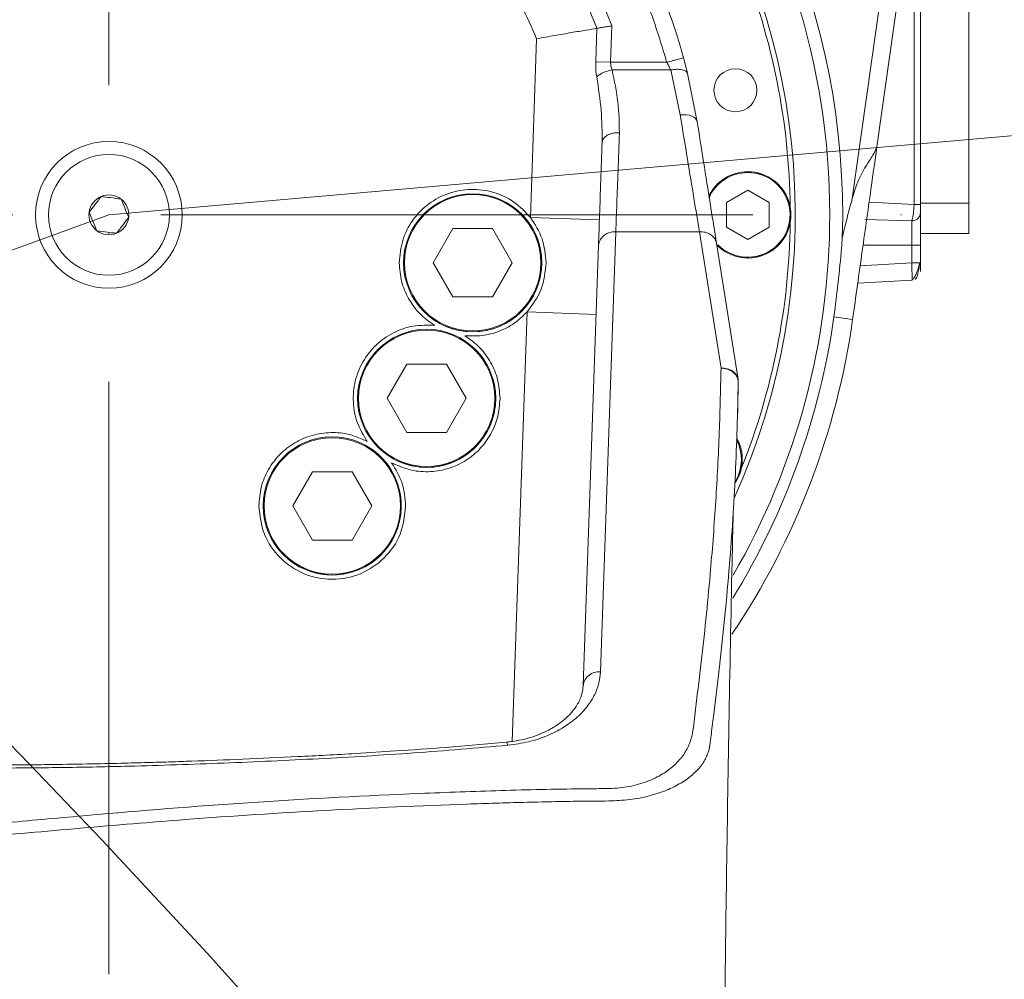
# Model space of a CAD drawing. Header units: millimetres. Extents: x 35469 to 44263, y -24881 to -16268.
# Tile 70 of 231: x 38744 to 38858, y -18148 to -18037. Entities that reach past the tile are written whole.
import ezdxf

# ---------------------------------------------------------------- set-up
doc = ezdxf.new("R2010")
doc.units = ezdxf.units.MM
doc.header["$LTSCALE"] = 0.3175
doc.linetypes.add('ACAD_ISO10W100', pattern=[18, 12, -3, 0, -3])
doc.linetypes.add('CENTER', pattern=[50.8, 31.75, -6.35, 6.35, -6.35])
for name, color, linetype, lineweight in [('1轮廓实线层', 7, 'Continuous', 18), ('7标注层', 4, 'Continuous', 13), ('cen', 2, 'CENTER', 18), ('中心线', 4, 'ACAD_ISO10W100', 20)]:
    doc.layers.add(name, color=color, linetype=linetype, lineweight=lineweight)
doc.styles.add('标准汉字', font='gbenor.shx', dxfattribs={"bigfont": 'gbcbig.shx'})
doc.dimstyles.new('M1：18', dxfattribs={"dimscale": 18, "dimtxt": 3.5, "dimasz": 2.5, "dimexe": 2, "dimexo": 0, "dimgap": 1.5, "dimtad": 1, "dimdec": 1, "dimdsep": 46, "dimtxsty": '标准汉字', "dimcen": 5, "dimdle": 5, "dimclrd": 1, "dimclre": 1, "dimclrt": 256, "dimadec": 4, "dimazin": 2, "dimtfac": 1, "dimtdec": 1, "dimtmove": 0, "dimatfit": 3, "dimfxl": 1, "dimtolj": 1, "dimarcsym": 0})

# ---------------------------------------------------------------- blocks, each defined once
blk = doc.blocks.new('*D31')
at = {"layer": '7标注层', "color": 1, "lineweight": -2, "ltscale": 18, "transparency": 16777216}
for p, q in [((38753.98, -17970.42), (38753.98, -17628.92)), ((38641.09, -18100.59), (38349.37, -18206.76))]:
    blk.add_line(p, q, dxfattribs=at)
blk.add_arc((38753.98, -18059.5), 394.58, 96.5379, 193.4621, dxfattribs=at)
at = {"layer": '7标注层', "color": 1, "transparency": 16777216}
for points in [[(38709.48, -17674.97), (38708.63, -17659.99), (38753.98, -17664.92)], [(38363.06, -18153.51), (38377.43, -18149.2), (38383.2, -18194.45)]]:
    blk.add_solid(points, dxfattribs=at)
at = {"layer": 'Defpoints', "color": 0, "transparency": 16777216}
for p in [(38430.76, -17833.17), (38753.98, -17970.42), (38753.98, -18059.5), (38641.09, -18100.59), (38753.98, -18971.19)]:
    blk.add_point(p, dxfattribs=at)
at = {"layer": '7标注层', "transparency": 16777216, "insert": (38446.82, -17714.89), "char_height": 63, "attachment_point": 5, "rotation": 41.7122, "style": '标准汉字'}
blk.add_mtext('\\A1;110%%d', dxfattribs=at)
blk = doc.blocks.new('*D32')
at = {"layer": '7标注层', "color": 1, "lineweight": -2, "ltscale": 18, "transparency": 16777216}
for p, q in [((38753.98, -17970.42), (38753.98, -17628.44)), ((38903.41, -18046.42), (39183.4, -18021.93))]:
    blk.add_line(p, q, dxfattribs=at)
blk.add_arc((38753.98, -18059.5), 395.05, 11.53, 83.47, dxfattribs=at)
at = {"layer": '7标注层', "color": 1, "transparency": 16777216}
for points in [[(38799.34, -17659.52), (38798.48, -17674.49), (38753.98, -17664.44)], [(39133.64, -17981.61), (39148.49, -17979.45), (39147.53, -18025.06)]]:
    blk.add_solid(points, dxfattribs=at)
at = {"layer": 'Defpoints', "color": 0, "transparency": 16777216}
for p in [(39020.88, -17768.23), (38753.98, -17970.42), (38903.41, -18046.42), (38753.98, -18059.5), (38753.98, -18971.19)]:
    blk.add_point(p, dxfattribs=at)
at = {"layer": '7标注层', "transparency": 16777216, "insert": (39060.4, -17725.1), "char_height": 63, "attachment_point": 5, "rotation": 317.5, "style": '标准汉字'}
blk.add_mtext('\\A1;85%%d', dxfattribs=at)
blk = doc.blocks.new('*D33')
at = {"layer": '7标注层', "color": 1, "lineweight": -2, "ltscale": 18, "transparency": 16777216}
blk.add_arc((38753.98, -18839.5), 445.67, 95.7877, 176.2123, dxfattribs=at)
at = {"layer": '7标注层', "color": 1, "transparency": 16777216}
for points in [[(38709.42, -18403.59), (38708.66, -18388.61), (38753.98, -18393.83)], [(38301.79, -18809.94), (38316.79, -18810.17), (38308.59, -18855.05)]]:
    blk.add_solid(points, dxfattribs=at)
at = {"layer": 'Defpoints', "color": 0, "transparency": 16777216}
for p in [(38753.98, -17970.42), (38526.67, -18456.15), (38753.98, -18839.5), (37974.46, -18866.72), (38753.98, -18971.19)]:
    blk.add_point(p, dxfattribs=at)
at = {"layer": '7标注层', "transparency": 16777216, "insert": (38391.31, -18489.27), "char_height": 63, "attachment_point": 5, "rotation": 46, "style": '标准汉字'}
blk.add_mtext('\\A1;92%%d', dxfattribs=at)
blk = doc.blocks.new('*D34')
at = {"layer": '7标注层', "color": 1, "lineweight": -2, "ltscale": 18, "transparency": 16777216}
blk.add_arc((38753.98, -18839.5), 444.6, 305.8016, 84.1984, dxfattribs=at)
at = {"layer": '7标注层', "color": 1, "transparency": 16777216}
for points in [[(38799.3, -18389.68), (38798.55, -18404.66), (38753.98, -18394.89)], [(39009.99, -19193.79), (39018.14, -19206.38), (38976.28, -19224.53)]]:
    blk.add_solid(points, dxfattribs=at)
at = {"layer": 'Defpoints', "color": 0, "transparency": 16777216}
for p in [(38753.98, -17970.42), (39183.43, -18724.42), (38753.98, -18839.5), (38753.98, -18971.19), (39143.98, -19515)]:
    blk.add_point(p, dxfattribs=at)
at = {"layer": '7标注层', "transparency": 16777216, "insert": (39239.94, -18709.28), "char_height": 63, "attachment_point": 5, "rotation": 285, "style": '标准汉字'}
blk.add_mtext('\\A1;150%%d', dxfattribs=at)
blk = doc.blocks.new('*D44')
at = {"layer": '7标注层', "color": 1, "lineweight": -2, "ltscale": 18, "transparency": 16777216}
for p, q in [((37974.46, -17796.16), (40892.23, -17796.16)), ((40856.23, -18794.5), (40856.23, -17841.16)), ((40604.54, -18839.5), (40892.23, -18839.5))]:
    blk.add_line(p, q, dxfattribs=at)
at = {"layer": '7标注层', "color": 1, "transparency": 16777216}
for points in [[(40863.73, -17841.16), (40848.73, -17841.16), (40856.23, -17796.16)], [(40848.73, -18794.5), (40863.73, -18794.5), (40856.23, -18839.5)]]:
    blk.add_solid(points, dxfattribs=at)
at = {"layer": 'Defpoints', "color": 0, "transparency": 16777216}
for p in [(37974.46, -17796.16), (40856.23, -17796.16), (40604.54, -18839.5)]:
    blk.add_point(p, dxfattribs=at)
at = {"layer": '7标注层', "transparency": 16777216, "insert": (40797.73, -18317.83), "char_height": 63, "attachment_point": 5, "rotation": 90, "style": '标准汉字'}
blk.add_mtext('\\A1;1043.3', dxfattribs=at)
blk = doc.blocks.new('*D45')
at = {"layer": '7标注层', "color": 1, "lineweight": -2, "ltscale": 18, "transparency": 16777216}
for p, q in [((38753.98, -16988.93), (41035.05, -16988.93)), ((40999.05, -17033.93), (40999.05, -18794.5)), ((40604.54, -18839.5), (41035.05, -18839.5))]:
    blk.add_line(p, q, dxfattribs=at)
at = {"layer": '7标注层', "color": 1, "transparency": 16777216}
for points in [[(41006.55, -17033.93), (40991.55, -17033.93), (40999.05, -16988.93)], [(40991.55, -18794.5), (41006.55, -18794.5), (40999.05, -18839.5)]]:
    blk.add_solid(points, dxfattribs=at)
at = {"layer": 'Defpoints', "color": 0, "transparency": 16777216}
for p in [(38753.98, -16988.93), (40604.54, -18839.5), (40999.05, -18839.5)]:
    blk.add_point(p, dxfattribs=at)
at = {"layer": '7标注层', "transparency": 16777216, "insert": (40940.55, -17914.21), "char_height": 63, "attachment_point": 5, "rotation": 90, "style": '标准汉字'}
blk.add_mtext('\\A1;1850.6', dxfattribs=at)

msp = doc.modelspace()

# ---------------------------------------------------------------- linework, layer by layer
at = {"layer": '1轮廓实线层', "ltscale": 18}
for p, q in [((38846.753, -18024.523), (38842.981, -18051.364)), ((38840.084, -18057.604), (38844.293, -18027.655)), ((38847.258, -18030.692), (38847.258, -18058.299)), ((38847.983, -18058.299), (38847.983, -18030.692)), ((38853.583, -18058.145), (38853.583, -18030.645)), ((38810.371, -18041.766), (38810.506, -18037.889)), ((38812.249, -18037.601), (38812.102, -18041.826)), ((38803.532, -18039.096), (38802.809, -18059.798)), ((38812.102, -18041.826), (38810.371, -18041.766)), ((38812.102, -18041.826), (38818.611, -18041.826)), ((38819.071, -18042.715), (38812.267, -18042.715)), ((38819.071, -18042.715), (38820.158, -18047.917)), ((38822.133, -18048.701), (38821.014, -18043.129)), ((38827.983, -18056.635), (38825.506, -18058.065)), ((38830.46, -18058.065), (38827.983, -18056.635)), ((38825.506, -18058.065), (38825.506, -18060.925)), ((38830.46, -18060.925), (38830.46, -18058.065)), ((38847.258, -18058.299), (38842.043, -18058.035)), ((38847.258, -18058.299), (38847.983, -18058.299)), ((38847.983, -18058.145), (38853.583, -18058.145)), ((38847.983, -18058.299), (38847.983, -18059.262)), ((38853.583, -18058.145), (38853.583, -18061.645)), ((38847.983, -18059.262), (38847.983, -18062.995)), ((38802.809, -18059.798), (38810.804, -18060.078)), ((38841.539, -18060.022), (38846.983, -18060.195)), ((38846.983, -18060.195), (38846.983, -18062.995)), ((38793.832, -18061.081), (38791.544, -18065.043)), ((38798.407, -18061.081), (38793.832, -18061.081)), ((38800.694, -18065.043), (38798.407, -18061.081)), ((38810.92, -18112.435), (38812.7, -18061.453)), ((38812.7, -18061.453), (38822.388, -18061.453)), ((38822.388, -18061.453), (38824.89, -18077.25)), ((38825.506, -18060.925), (38827.983, -18062.355)), ((38827.983, -18062.355), (38830.46, -18060.925)), ((38853.583, -18061.645), (38847.983, -18061.645)), ((38808.921, -18114.003), (38810.701, -18063.021)), ((38824.363, -18062.778), (38826.865, -18078.576)), ((38846.983, -18062.995), (38841.346, -18062.995)), ((38847.983, -18062.995), (38846.983, -18062.995)), ((38846.983, -18065.049), (38846.983, -18062.995)), ((38847.983, -18065.049), (38847.983, -18062.995)), ((38791.544, -18065.043), (38793.832, -18069.005)), ((38798.407, -18069.005), (38800.694, -18065.043)), ((38846.983, -18065.049), (38841.009, -18065.39)), ((38847.983, -18065.049), (38847.91, -18065.049)), ((38847.983, -18065.049), (38847.983, -18066.051)), ((38847.04, -18067.049), (38840.726, -18067.41)), ((38847.04, -18067.049), (38847.038, -18066.968)), ((38793.832, -18069.005), (38798.407, -18069.005)), ((38802.427, -18070.741), (38800.69, -18120.479)), ((38810.422, -18071.02), (38802.427, -18070.741)), ((38837.97, -18071.299), (38840.136, -18071.603)), ((38788.501, -18076.783), (38786.214, -18080.745)), ((38793.076, -18076.783), (38788.501, -18076.783)), ((38795.364, -18080.745), (38793.076, -18076.783)), ((38826.876, -18078.869), (38826.889, -18078.948)), ((38826.89, -18078.889), (38826.89, -18078.889)), ((38786.214, -18080.745), (38788.501, -18084.707)), ((38793.076, -18084.707), (38795.364, -18080.745)), ((38788.501, -18084.707), (38793.076, -18084.707)), ((38777.568, -18089.251), (38775.28, -18093.213)), ((38782.143, -18089.251), (38777.568, -18089.251)), ((38784.43, -18093.213), (38782.143, -18089.251)), ((38826.969, -18089.727), (38826.547, -18090.531)), ((38775.28, -18093.213), (38777.568, -18097.175)), ((38782.143, -18097.175), (38784.43, -18093.213)), ((38777.568, -18097.175), (38782.143, -18097.175))]:
    msp.add_line(p, q, dxfattribs=at)
at = {"layer": '1轮廓实线层', "lineweight": 20, "ltscale": 18}
msp.add_lwpolyline([(38820.158, -18047.917), (38820.524, -18047.896), (38820.877, -18047.912), (38821.206, -18047.967), (38821.499, -18048.057), (38821.745, -18048.181), (38821.937, -18048.333), (38822.068, -18048.508), (38822.133, -18048.701)], dxfattribs=at)
at = {"layer": '1轮廓实线层', "ltscale": 18}
for centre, radius in [((38826.561, -18045.059), 2.495), ((38753.983, -18059.495), 8.5), ((38753.983, -18059.495), 7), ((38796.119, -18065.043), 8), ((38796.119, -18065.043), 7.9), ((38790.789, -18080.745), 8), ((38790.789, -18080.745), 7.9), ((38779.855, -18093.213), 8), ((38779.855, -18093.213), 7.9)]:
    msp.add_circle(centre, radius, dxfattribs=at)
at = {"layer": '1轮廓实线层', "lineweight": 20, "ltscale": 18}
for centre, radius, start, end in [((38753.983, -18059.495), 83.5, 0, 209.18946), ((38753.983, -18059.495), 79.5, 90, 204.10831), ((38753.983, -18059.495), 79.5, 335.62088, 90), ((38753.983, -18059.495), 69, 15.29094, 164.70906), ((38753.983, -18059.495), 85, 358.21765, 49.25938), ((38753.983, -18059.495), 60.512, 20.91925, 159.08075), ((38753.983, -18059.495), 78.923, 0.65683, 21.84317), ((38827.983, -18059.495), 5, 90, 154.69462), ((38827.983, -18059.495), 4.9, 90, 156.22832), ((38827.983, -18059.495), 5, 223.43736, 90), ((38827.983, -18059.495), 4.9, 225.06342, 90), ((38827.983, -18059.495), 5, 0, 90), ((38753.983, -18059.495), 2.309, 112.52267, 172.52267), ((38753.983, -18059.495), 2.309, 52.52267, 112.52267), ((38753.983, -18059.495), 2.309, 352.52267, 52.52267), ((38796.119, -18065.043), 8, 330, 60), ((38753.983, -18059.495), 2.309, 172.52267, 232.52267), ((38753.983, -18059.495), 83.5, 329.9991, 0), ((38827.983, -18059.495), 5, 270, 0), ((38753.983, -18059.495), 2.309, 292.52267, 352.52267), ((38753.983, -18059.495), 78.923, 338.15683, 359.34317), ((38753.983, -18059.495), 2.309, 232.52267, 292.52267), ((38812.517, -18063.278), 1.834, 84.2938, 171.95092), ((38796.119, -18065.043), 8, 240, 330), ((38753.983, -18059.495), 87, 326.0538, 352), ((38753.983, -18059.495), 84.813, 328.42612, 352), ((38790.789, -18080.745), 8, 330, 60), ((38824.897, -18078.888), 1.993, 359.96878, 8.99992), ((38824.896, -18078.888), 1.993, 358.249, 359.96889), ((38790.789, -18080.745), 8, 240, 330), ((38822.35, -18087.814), 5, 327.47153, 28.33307), ((38822.35, -18087.814), 4.9, 329.88787, 27.41499), ((38822.35, -18087.814), 5, 337.5, 27.92964), ((38779.855, -18093.213), 8, 330, 60), ((38779.855, -18093.213), 8, 240, 330), ((38810.737, -18114.26), 1.834, 84.2938, 171.95092)]:
    msp.add_arc(centre, radius, start, end, dxfattribs=at)
at = {"layer": '1轮廓实线层', "ltscale": 18}
for points, knots in [([(38689.355, -18041.826), (38689.894, -18040.025), (38690.999, -18036.341), (38693.298, -18030.9), (38696.195, -18025.386), (38699.805, -18019.885), (38704.181, -18014.488), (38709.34, -18009.351), (38715.28, -18004.622), (38721.967, -18000.459), (38729.316, -17997.021), (38737.211, -17994.448), (38745.498, -17992.854), (38753.983, -17992.315), (38762.468, -17992.854), (38770.755, -17994.448), (38778.65, -17997.021), (38786, -18000.459), (38792.686, -18004.622), (38798.626, -18009.351), (38803.785, -18014.489), (38808.161, -18019.885), (38811.771, -18025.387), (38814.668, -18030.9), (38816.967, -18036.341), (38818.071, -18040.026), (38818.611, -18041.826)], [0, 0, 0, 0, 17121.2175087, 35037.303733, 53729.6028025, 73825.5950245, 94905.716013, 116942.6740471, 140052.4485346, 163959.2074531, 188563.134057, 213821.7912131, 239445.45963, 265274.4609316, 291104.9361202, 316728.5912798, 341985.7875132, 366591.100557, 390497.8856327, 413606.2472559, 435644.602302, 456724.7272972, 476819.3180293, 495513.0322315, 513428.4033762, 530548.9184158, 530548.9184158, 530548.9184158, 530548.9184158]), ([(38695.716, -18037.601), (38696.346, -18036.038), (38697.63, -18032.85), (38700.096, -18028.2), (38703.067, -18023.54), (38706.61, -18018.976), (38710.757, -18014.568), (38715.492, -18010.439), (38720.824, -18006.679), (38726.704, -18003.409), (38733.061, -18000.735), (38739.806, -17998.749), (38746.825, -17997.526), (38753.983, -17997.113), (38761.14, -17997.526), (38768.16, -17998.749), (38774.904, -18000.734), (38781.261, -18003.409), (38787.141, -18006.679), (38792.474, -18010.439), (38797.208, -18014.568), (38801.356, -18018.976), (38804.899, -18023.54), (38807.87, -18028.199), (38810.335, -18032.85), (38811.62, -18036.038), (38812.249, -18037.601)], [0, 0, 0, 0, 17780.6009212, 36276.319516, 55471.6985274, 76068.656694, 97181.4796428, 119281.2171575, 142281.1479475, 165944.4430601, 190182.5653169, 214951.3444595, 240016.8529931, 265249.3329549, 290480.1031895, 315545.6244218, 340316.1008249, 364552.5978416, 388215.9269475, 411217.4495382, 433315.5838477, 454428.4211379, 475026.9739829, 494220.7483262, 512717.2709418, 530498.675048, 530498.675048, 530498.675048, 530498.675048]), ([(38803.532, -18039.096), (38802.957, -18037.786), (38801.785, -18035.117), (38799.582, -18031.24), (38796.962, -18027.375), (38793.868, -18023.596), (38790.29, -18019.974), (38786.241, -18016.598), (38781.727, -18013.541), (38776.768, -18010.886), (38771.434, -18008.722), (38765.796, -18007.119), (38759.943, -18006.133), (38753.983, -18005.8), (38748.023, -18006.133), (38742.17, -18007.119), (38736.532, -18008.722), (38731.198, -18010.886), (38726.239, -18013.541), (38721.725, -18016.598), (38717.676, -18019.974), (38714.098, -18023.596), (38711.004, -18027.374), (38708.384, -18031.24), (38706.181, -18035.117), (38705.009, -18037.786), (38704.434, -18039.096)], [0, 0, 0, 0, 17970.3566802, 36627.5471924, 55956.7610479, 76621.6676384, 97931.8249145, 119863.0845287, 142796.4642868, 166351.2863141, 190443.0325893, 215028.3872319, 239889.6229815, 264906.0282209, 289920.3968817, 314781.6467618, 339369.0240947, 363458.828288, 387013.6884609, 409948.9727418, 431878.2721072, 453188.468079, 473855.2962844, 493182.569392, 511840.7304561, 529812.0603151, 529812.0603151, 529812.0603151, 529812.0603151]), ([(38810.506, -18037.889), (38810.105, -18037.956), (38809.303, -18038.09), (38807.584, -18038.383), (38805.632, -18038.721), (38804.233, -18038.97), (38803.532, -18039.096)], [0, 0, 0, 0, 24620.3152399, 49199.8457355, 73787.6566276, 98535.6243863, 98535.6243863, 98535.6243863, 98535.6243863]), ([(38810.506, -18037.889), (38810.601, -18037.873), (38810.801, -18037.84), (38811.23, -18037.769), (38811.726, -18037.687), (38812.075, -18037.63), (38812.249, -18037.601)], [0, 0, 0, 0, 23446.1360335, 49281.7108861, 73953.6046762, 98531.2150359, 98531.2150359, 98531.2150359, 98531.2150359]), ([(38818.611, -18041.826), (38818.854, -18041.76), (38819.227, -18041.658), (38819.676, -18041.535), (38819.985, -18041.45), (38820.234, -18041.382), (38820.475, -18041.316), (38820.514, -18041.306), (38820.54, -18041.299)], [0, 0, 0, 0, 33858.8994552, 52085.738415, 70699.3770505, 89313.0156867, 107539.8546484, 141398.7541036, 141398.7541036, 141398.7541036, 141398.7541036]), ([(38821.014, -18043.129), (38820.941, -18042.833), (38820.795, -18042.244), (38820.625, -18041.613), (38820.54, -18041.299)], [0, 0, 0, 0, 27843.6413218, 55524.0078244, 55524.0078244, 55524.0078244, 55524.0078244]), ([(38810.491, -18043.541), (38810.449, -18043.255), (38810.365, -18042.682), (38810.369, -18042.072), (38810.371, -18041.766)], [0, 0, 0, 0, 27704.1098676, 55539.1166318, 55539.1166318, 55539.1166318, 55539.1166318]), ([(38812.267, -18042.715), (38812.213, -18042.575), (38812.105, -18042.3), (38812.103, -18041.982), (38812.102, -18041.826)], [0, 0, 0, 0, 28173.0196335, 55538.7475843, 55538.7475843, 55538.7475843, 55538.7475843]), ([(38819.071, -18042.715), (38818.999, -18042.57), (38818.856, -18042.281), (38818.693, -18041.977), (38818.611, -18041.826)], [0, 0, 0, 0, 27837.6532875, 55527.3370926, 55527.3370926, 55527.3370926, 55527.3370926]), ([(38812.267, -18042.715), (38812.086, -18042.754), (38811.715, -18042.833), (38811.202, -18043.033), (38810.765, -18043.275), (38810.581, -18043.454), (38810.491, -18043.541)], [0, 0, 0, 0, 24118.7764258, 49237.6519394, 74356.5274502, 98475.3038688, 98475.3038688, 98475.3038688, 98475.3038688]), ([(38810.491, -18043.541), (38810.693, -18044.832), (38811.096, -18047.402), (38811.111, -18049.861), (38811.118, -18051.085)], [0, 0, 0, 0, 27874.7543229, 55507.2132809, 55507.2132809, 55507.2132809, 55507.2132809]), ([(38819.071, -18042.715), (38819.301, -18042.68), (38819.779, -18042.609), (38820.406, -18042.667), (38820.867, -18042.841), (38820.966, -18043.035), (38821.014, -18043.129)], [0, 0, 0, 0, 23767.9988311, 49224.8196664, 74681.6404955, 98449.6393127, 98449.6393127, 98449.6393127, 98449.6393127]), ([(38822.388, -18061.453), (38822.18, -18060.19), (38821.762, -18057.657), (38821.012, -18053.103), (38820.445, -18049.657), (38820.158, -18047.917)], [0, 0, 0, 0, 24210.5240634, 48579.0159463, 73412.8569815, 73412.8569815, 73412.8569815, 73412.8569815]), ([(38822.133, -18048.701), (38822.416, -18050.487), (38822.982, -18054.057), (38823.733, -18058.8), (38824.153, -18061.453), (38824.363, -18062.778)], [0, 0, 0, 0, 24508.7318104, 48977.5871487, 73412.316489, 73412.316489, 73412.316489, 73412.316489]), ([(38813.117, -18049.975), (38812.868, -18049.985), (38812.486, -18050), (38812.026, -18050.133), (38811.708, -18050.274), (38811.45, -18050.453), (38811.197, -18050.716), (38811.149, -18050.939), (38811.118, -18051.085)], [0, 0, 0, 0, 33875.1731133, 52075.019885, 70650.0711339, 89225.1223813, 107424.9691487, 141300.142249, 141300.142249, 141300.142249, 141300.142249]), ([(38813.117, -18049.975), (38813.063, -18051.468), (38812.956, -18054.401), (38812.817, -18058.241), (38812.738, -18060.395), (38812.7, -18061.453)], [0, 0, 0, 0, 25359.2787217, 49837.721352, 73435.4284477, 73435.4284477, 73435.4284477, 73435.4284477]), ([(38811.118, -18051.085), (38811.066, -18052.585), (38810.961, -18055.583), (38810.821, -18059.594), (38810.741, -18061.879), (38810.701, -18063.021)], [0, 0, 0, 0, 24482.3306604, 48952.7330511, 73429.7213294, 73429.7213294, 73429.7213294, 73429.7213294]), ([(38840.084, -18057.604), (38840.278, -18056.964), (38840.671, -18055.667), (38841.568, -18053.954), (38842.544, -18052.553), (38842.923, -18051.763), (38842.979, -18051.373), (38842.981, -18051.364)], [0, 0, 0, 0, 31313.1572339, 63485.5791748, 89855.4932211, 115623.4643337, 116232.5283901, 116232.5283901, 116232.5283901, 116232.5283901]), ([(38842.981, -18051.364), (38842.761, -18052.93), (38842.185, -18057.025), (38841.235, -18063.785), (38840.507, -18068.963), (38840.136, -18071.603)], [0, 0, 0, 0, 17075.8455301, 44658.0788715, 73344.2210285, 73344.2210285, 73344.2210285, 73344.2210285]), ([(38753.098, -18057.362), (38752.847, -18057.689), (38752.378, -18058.302), (38751.911, -18058.911), (38751.693, -18059.195)], [0, 0, 0, 0, 29698.7270847, 55545.8342492, 55545.8342492, 55545.8342492, 55545.8342492]), ([(38755.388, -18057.662), (38754.979, -18057.609), (38754.214, -18057.508), (38753.453, -18057.408), (38753.098, -18057.362)], [0, 0, 0, 0, 29699.8309704, 55547.898858, 55547.898858, 55547.898858, 55547.898858]), ([(38756.273, -18059.796), (38756.231, -18059.696), (38756.045, -18059.247), (38755.74, -18058.511), (38755.491, -18057.911), (38755.388, -18057.662)], [0, 0, 0, 0, 10608.7436137, 47502.4015916, 73534.1470427, 73534.1470427, 73534.1470427, 73534.1470427]), ([(38838.942, -18062.139), (38838.95, -18062.101), (38838.973, -18062.003), (38839.095, -18061.478), (38839.446, -18059.999), (38839.821, -18058.59), (38840.084, -18057.604)], [0, 0, 0, 0, 2443.0032002, 6375.5457962, 33925.9824865, 98192.2306661, 98192.2306661, 98192.2306661, 98192.2306661]), ([(38846.983, -18060.195), (38847.013, -18060.106), (38847.072, -18059.929), (38847.152, -18059.473), (38847.22, -18058.921), (38847.245, -18058.508), (38847.258, -18058.299)], [0, 0, 0, 0, 24364.0571938, 48645.5410969, 73098.0177324, 98188.8596218, 98188.8596218, 98188.8596218, 98188.8596218]), ([(38751.693, -18059.195), (38751.796, -18059.443), (38752.045, -18060.043), (38752.35, -18060.779), (38752.536, -18061.228), (38752.578, -18061.328)], [0, 0, 0, 0, 26030.7623904, 62923.0271192, 73531.3701052, 73531.3701052, 73531.3701052, 73531.3701052]), ([(38754.868, -18061.628), (38755.119, -18061.301), (38755.588, -18060.689), (38756.055, -18060.079), (38756.273, -18059.796)], [0, 0, 0, 0, 29687.400603, 55524.6502141, 55524.6502141, 55524.6502141, 55524.6502141]), ([(38752.578, -18061.328), (38752.987, -18061.382), (38753.752, -18061.482), (38754.513, -18061.582), (38754.868, -18061.628)], [0, 0, 0, 0, 29686.2954993, 55522.5833273, 55522.5833273, 55522.5833273, 55522.5833273]), ([(38822.388, -18061.453), (38822.619, -18061.46), (38823.098, -18061.475), (38823.73, -18061.765), (38824.2, -18062.215), (38824.31, -18062.595), (38824.363, -18062.778)], [0, 0, 0, 0, 23742.808475, 49117.3479032, 74491.8873314, 98234.6958064, 98234.6958064, 98234.6958064, 98234.6958064]), ([(38837.97, -18071.299), (38838.302, -18068.648), (38838.685, -18065.601), (38838.912, -18062.538), (38838.942, -18062.139)], [0, 0, 0, 0, 48133.3015301, 55350.7951448, 55350.7951448, 55350.7951448, 55350.7951448]), ([(38847.038, -18066.968), (38847.037, -18066.954), (38847.037, -18066.923), (38847.031, -18066.728), (38847.022, -18066.423), (38847.011, -18066.005), (38846.996, -18065.511), (38846.988, -18065.21), (38846.983, -18065.049)], [0, 0, 0, 0, 16981.2193507, 37769.8791967, 59265.9570377, 93878.6365367, 115854.5850197, 140897.6230966, 140897.6230966, 140897.6230966, 140897.6230966]), ([(38847.91, -18065.049), (38847.909, -18065.049), (38847.884, -18065.049), (38847.698, -18065.049), (38847.378, -18065.049), (38847.115, -18065.049), (38846.983, -18065.049)], [0, 0, 0, 0, 1549.2530416, 33742.5019468, 65935.7508521, 98128.9997574, 98128.9997574, 98128.9997574, 98128.9997574]), ([(38847.039, -18067.008), (38847.081, -18066.975), (38847.166, -18066.909), (38847.297, -18066.724), (38847.426, -18066.489), (38847.551, -18066.212), (38847.665, -18065.912), (38847.767, -18065.607), (38847.852, -18065.312), (38847.894, -18065.135), (38847.914, -18065.049)], [0, 0, 0, 0, 25073.2961726, 49778.8998032, 74051.8773821, 97737.7950292, 120655.20055, 142656.9603666, 163667.3051304, 183678.5748995, 183678.5748995, 183678.5748995, 183678.5748995]), ([(38847.394, -18066.962), (38847.423, -18066.941), (38847.478, -18066.899), (38847.56, -18066.735), (38847.636, -18066.516), (38847.706, -18066.251), (38847.77, -18065.957), (38847.826, -18065.649), (38847.875, -18065.34), (38847.901, -18065.145), (38847.914, -18065.049)], [0, 0, 0, 0, 26257.3076602, 51377.0305562, 75569.6572569, 98888.7691968, 121320.4461823, 142865.6634582, 163597.1866122, 183677.6323612, 183677.6323612, 183677.6323612, 183677.6323612]), ([(38824.89, -18077.25), (38824.831, -18079.893), (38824.714, -18085.195), (38824.277, -18093.152), (38823.735, -18100.217), (38823.149, -18106.371), (38822.655, -18110.795), (38822.239, -18114.387), (38821.842, -18117.145), (38821.69, -18119.428), (38821.093, -18121.209), (38820.286, -18122.465), (38819.115, -18123.631), (38817.566, -18124.646), (38815.653, -18125.428), (38813.437, -18125.917), (38811.081, -18125.961), (38806.406, -18125.993), (38799.36, -18126.162), (38786.873, -18126.615), (38771.276, -18127.425), (38757.328, -18128.538), (38748.049, -18129.363), (38743.411, -18129.785), (38738.77, -18130.202), (38734.125, -18130.592), (38729.454, -18130.818), (38724.821, -18130.551), (38720.282, -18130.09), (38716.119, -18129.513), (38712.282, -18128.915), (38708.736, -18128.337), (38705.702, -18127.79), (38703.15, -18127.359), (38701.084, -18127.045), (38698.998, -18126.787), (38697.211, -18126.504), (38695.73, -18125.838), (38694.604, -18124.945), (38693.63, -18123.766), (38692.754, -18122.419), (38691.903, -18120.871), (38691.054, -18119.203), (38689.887, -18116.811), (38689.111, -18113.686), (38688.043, -18109.826), (38687.032, -18105.984), (38686.086, -18102.103), (38685.266, -18098.247), (38684.616, -18094.459), (38684.2, -18090.773), (38683.934, -18087.129), (38683.698, -18083.476), (38683.478, -18079.764), (38683.342, -18077.282), (38683.272, -18076.012)], [0, 0, 0, 0, 53061.5994587, 106427.5968236, 159823.57841, 195014.7090143, 230149.0561957, 248822.4107609, 267279.1750205, 285727.7982077, 294595.5856377, 303554.4540325, 312486.4002492, 321456.8961982, 330416.354006, 339315.3344192, 348319.326851, 357334.2160417, 393257.3797565, 429417.6174771, 501436.4689907, 573503.1591298, 591529.9143919, 609557.4103994, 627584.3141902, 645610.213698, 663634.9179459, 681368.8969257, 699022.501191, 716701.9943773, 730662.962852, 744810.5114875, 759144.822109, 767278.6742675, 775446.9146174, 783711.4812717, 791977.5580649, 796371.996178, 805114.7952803, 813805.1522382, 822528.2604647, 833954.774179, 846378.9611177, 857424.5266618, 883762.4387543, 909613.196546, 935919.9092387, 961747.1142164, 988288.017409, 1013907.8179302, 1038133.0620975, 1062427.0695594, 1087139.0727165, 1111502.2429642, 1136995.874488, 1136995.874488, 1136995.874488, 1136995.874488]), ([(38826.89, -18078.889), (38826.861, -18078.682), (38826.818, -18078.365), (38826.565, -18077.983), (38826.306, -18077.722), (38825.986, -18077.511), (38825.523, -18077.308), (38825.139, -18077.273), (38824.89, -18077.25)], [0, 0, 0, 0, 33927.7809248, 52132.7991303, 70681.7728488, 89190.3371431, 107279.0487694, 140810.0924858, 140810.0924858, 140810.0924858, 140810.0924858]), ([(38826.889, -18078.948), (38826.802, -18082.463), (38826.627, -18089.493), (38825.887, -18100.453), (38824.996, -18109.625), (38824.224, -18116.04), (38823.862, -18118.863), (38823.699, -18120.104), (38823.627, -18120.652), (38823.595, -18120.89), (38823.581, -18120.998), (38823.574, -18121.046), (38823.571, -18121.074), (38823.569, -18121.082), (38823.569, -18121.084), (38823.569, -18121.084), (38823.568, -18121.084), (38823.568, -18121.084), (38823.568, -18121.084)], [0, 0, 0, 0, 88257.9750332, 176511.2780441, 275319.4163051, 318785.1248863, 337904.7696646, 346315.5467128, 350015.5493652, 351643.7977862, 352360.284696, 352678.1571483, 352926.29698, 352960.0627371, 352980.0849446, 352991.5976811, 352997.5640017, 353002.9587814, 353002.9587814, 353002.9587814, 353002.9587814]), ([(38826.813, -18082.607), (38826.828, -18081.986), (38826.86, -18080.668), (38826.864, -18079.344), (38826.866, -18078.645)], [0, 0, 0, 0, 26048.8528404, 55280.0556628, 55280.0556628, 55280.0556628, 55280.0556628]), ([(38826.889, -18078.948), (38826.889, -18078.939), (38826.89, -18078.919), (38826.89, -18078.899), (38826.89, -18078.889)], [0, 0, 0, 0, 27541.8469781, 55291.9857429, 55291.9857429, 55291.9857429, 55291.9857429]), ([(38832.432, -18439.494), (38832.124, -18434.721), (38831.431, -18423.988), (38830.479, -18407.714), (38829.576, -18391.114), (38828.819, -18375.801), (38828.185, -18361.764), (38827.669, -18349.176), (38827.25, -18337.959), (38826.911, -18328.033), (38826.633, -18319.117), (38826.405, -18311.189), (38826.224, -18304.333), (38826.081, -18298.504), (38825.969, -18293.666), (38825.883, -18289.677), (38825.818, -18286.539), (38825.772, -18284.238), (38825.737, -18282.461), (38825.707, -18280.837), (38825.669, -18278.75), (38825.621, -18276.044), (38825.563, -18272.652), (38825.489, -18268.255), (38825.396, -18262.285), (38825.293, -18254.658), (38825.194, -18245.704), (38825.108, -18235.428), (38825.044, -18223.82), (38825.011, -18210.876), (38825.018, -18197.264), (38825.067, -18183.086), (38825.161, -18168.441), (38825.309, -18152.754), (38825.519, -18136.018), (38825.805, -18118.223), (38826.067, -18104.127), (38826.258, -18095.965), (38826.302, -18094.087)], [0, 0, 0, 0, 31391.3664108, 70594.2318167, 106996.39524, 140519.6087922, 171237.4832115, 199239.5097295, 223225.3689901, 244938.7591371, 264446.11306, 281794.461625, 297015.5158667, 309486.8624571, 320079.3150799, 328798.0387639, 335692.8058464, 340688.1043639, 343934.4693942, 347342.1299328, 351531.9620413, 358246.9419835, 366387.1750405, 375964.9591769, 390563.2181934, 407753.6833306, 427644.8550162, 450308.2721291, 475796.6860033, 504152.0794768, 535411.1376897, 565169.963912, 597193.8533675, 631500.7916562, 668111.5030836, 707052.8737777, 748358.4620534, 760708.1518547, 760708.1518547, 760708.1518547, 760708.1518547]), ([(38800.211, -18120.931), (38801.016, -18120.819), (38802.628, -18120.594), (38804.783, -18119.86), (38806.643, -18118.917), (38808.166, -18117.799), (38809.361, -18116.558), (38810.219, -18115.232), (38810.776, -18113.847), (38810.872, -18112.906), (38810.92, -18112.435)], [0, 0, 0, 0, 22919.1932167, 45894.9935383, 68800.8167433, 91626.7839284, 114302.985084, 137228.891034, 159987.362967, 182845.1537503, 182845.1537503, 182845.1537503, 182845.1537503]), ([(38808.963, -18113.711), (38808.908, -18114.232), (38808.806, -18115.182), (38808.193, -18116.368), (38807.512, -18117.241), (38806.814, -18117.916), (38805.953, -18118.588), (38804.682, -18119.348), (38803.132, -18119.968), (38801.501, -18120.391), (38800.529, -18120.514), (38800.022, -18120.579)], [0, 0, 0, 0, 34500.3479171, 62880.1234123, 84996.3901398, 100692.2565956, 116318.8753954, 138354.2738789, 166419.8451484, 182800.4028984, 200741.148188, 200741.148188, 200741.148188, 200741.148188]), ([(38823.568, -18121.084), (38823.568, -18121.085), (38823.568, -18121.086), (38823.568, -18121.088), (38823.567, -18121.09), (38823.567, -18121.095), (38823.565, -18121.104), (38823.562, -18121.119), (38823.558, -18121.147), (38823.549, -18121.196), (38823.531, -18121.283), (38823.496, -18121.439), (38823.408, -18121.752), (38823.167, -18122.402), (38822.621, -18123.318), (38821.632, -18124.365), (38820.295, -18125.332), (38818.608, -18126.171), (38816.598, -18126.833), (38814.324, -18127.277), (38811.607, -18127.416), (38808.605, -18127.4), (38805.322, -18127.47), (38802.045, -18127.542), (38798.768, -18127.636), (38791.125, -18127.888), (38779.132, -18128.427), (38766.231, -18129.256), (38756.77, -18130.021), (38750.699, -18130.535), (38744.624, -18131.08), (38738.512, -18131.613), (38732.31, -18132.146), (38725.353, -18132.067), (38717.96, -18131.241), (38710.477, -18130.129), (38704.718, -18129.108), (38701.046, -18128.528), (38699.433, -18128.312), (38698.718, -18128.219), (38698.401, -18128.179), (38698.261, -18128.161), (38698.194, -18128.152), (38698.164, -18128.149), (38698.151, -18128.147)], [0, 0, 0, 0, 23.4686776, 41.8108889, 74.5676639, 133.0708982, 237.5695233, 424.2646544, 757.9335943, 1354.6651142, 2423.0263238, 4337.6389036, 7764.7573789, 15466.3420273, 31036.7558307, 46890.296863, 62795.2719968, 78946.3405485, 95236.954245, 111525.2766084, 128009.5082212, 150289.6966081, 172452.0088533, 194627.1336612, 216810.8690561, 238997.5341879, 349920.585785, 460790.7798846, 502260.5465829, 543764.3691819, 585315.7653537, 626992.4072559, 669248.5572683, 712354.2314356, 767313.2490719, 821740.0660741, 869310.9595978, 889802.0616417, 898882.2526058, 902907.2949831, 904684.3577924, 905467.4638866, 905812.2649316, 906083.4395745, 906083.4395745, 906083.4395745, 906083.4395745]), ([(38712.359, -18121.919), (38713.76, -18122.175), (38716.538, -18122.682), (38720.905, -18123.037), (38725.297, -18123.296), (38729.751, -18123.451), (38735.115, -18123.559), (38741.478, -18123.589), (38748.84, -18123.522), (38757.482, -18123.344), (38767.309, -18123.023), (38778.304, -18122.511), (38789.287, -18121.869), (38796.568, -18121.244), (38800.211, -18120.931)], [0, 0, 0, 0, 13372.7606852, 26523.0364287, 40074.8478274, 53625.4074716, 67176.2089983, 88989.4908036, 111604.0041248, 134277.8964279, 167792.0011486, 201296.6865586, 234812.2589476, 268378.0374152, 268378.0374152, 268378.0374152, 268378.0374152]), ([(38800.022, -18120.579), (38797.684, -18120.787), (38793.417, -18121.168), (38787.602, -18121.574), (38782.978, -18121.865), (38779.208, -18122.079), (38774.835, -18122.307), (38769.647, -18122.546), (38764.738, -18122.736), (38761.188, -18122.854), (38758.616, -18122.933), (38755.578, -18123.015), (38751.766, -18123.1), (38746.621, -18123.184), (38739.992, -18123.231), (38733.692, -18123.181), (38728.443, -18123.047), (38724.601, -18122.897), (38720.588, -18122.644), (38716.585, -18122.316), (38714.038, -18121.82), (38712.829, -18121.585)], [0, 0, 0, 0, 33495.6966223, 61136.8298959, 82917.6809309, 99346.3465872, 114778.1536337, 145070.3267365, 173023.9827452, 184430.5188652, 195413.3299086, 209484.3474699, 227484.051248, 249415.4171584, 282357.7211472, 321330.29098, 338578.000195, 356754.0484912, 375834.3636389, 395769.9140035, 413814.7878314, 413814.7878314, 413814.7878314, 413814.7878314]), ([(38800.023, -18120.598), (38800.032, -18120.592), (38800.064, -18120.573), (38800.129, -18120.684), (38800.185, -18120.852), (38800.211, -18120.931)], [0, 0, 0, 0, 12592.0183771, 44495.0165885, 72950.6711968, 72950.6711968, 72950.6711968, 72950.6711968])]:
    msp.add_open_spline(points, degree=3, knots=knots, dxfattribs=at)
for points in [[(38812.267, -18042.715), (38812.531, -18043.961), (38813.059, -18046.454), (38813.098, -18048.802), (38813.117, -18049.975)], [(38802.809, -18059.798), (38802.205, -18059.157), (38800.999, -18057.874), (38798.554, -18056.764), (38795.924, -18056.406), (38793.301, -18056.879), (38790.945, -18058.125), (38789.096, -18060.03), (38787.856, -18062.411), (38787.698, -18064.165), (38787.619, -18065.043)], [(38846.983, -18060.195), (38847.114, -18060.181), (38847.376, -18060.153), (38847.707, -18059.937), (38847.938, -18059.629), (38847.968, -18059.384), (38847.983, -18059.262)], [(38804.619, -18065.043), (38804.538, -18064.093), (38804.374, -18062.193), (38803.33, -18060.596), (38802.809, -18059.798)], [(38787.619, -18065.043), (38787.673, -18065.767), (38787.779, -18067.215), (38788.633, -18069.237), (38789.913, -18071.022), (38791.092, -18071.869), (38791.682, -18072.292)], [(38802.427, -18070.741), (38803.057, -18069.893), (38804.317, -18068.197), (38804.519, -18066.094), (38804.619, -18065.043)], [(38795.227, -18073.496), (38795.895, -18073.521), (38797.231, -18073.571), (38799.181, -18073.046), (38800.984, -18072.135), (38801.946, -18071.205), (38802.427, -18070.741)], [(38791.682, -18072.292), (38790.863, -18072.274), (38789.225, -18072.239), (38786.877, -18073.074), (38784.857, -18074.491), (38783.326, -18076.436), (38782.407, -18078.736), (38782.189, -18081.193), (38782.64, -18083.644), (38783.49, -18085.044), (38783.915, -18085.745)], [(38799.289, -18080.745), (38799.236, -18080.021), (38799.129, -18078.573), (38798.275, -18076.55), (38796.996, -18074.766), (38795.816, -18073.919), (38795.227, -18073.496)], [(38824.89, -18077.25), (38825.129, -18077.259), (38825.609, -18077.275), (38826.23, -18077.564), (38826.698, -18078.006), (38826.809, -18078.386), (38826.865, -18078.576)], [(38786.729, -18088.213), (38787.399, -18088.515), (38788.739, -18089.118), (38790.958, -18089.333), (38793.146, -18089.012), (38795.182, -18088.133), (38796.927, -18086.764), (38798.253, -18084.995), (38799.124, -18082.943), (38799.234, -18081.478), (38799.289, -18080.745)], [(38783.915, -18085.745), (38783.245, -18085.443), (38781.905, -18084.84), (38779.686, -18084.625), (38777.498, -18084.946), (38775.463, -18085.825), (38773.717, -18087.194), (38772.391, -18088.963), (38771.52, -18091.015), (38771.41, -18092.48), (38771.355, -18093.213)], [(38788.355, -18093.213), (38788.282, -18092.315), (38788.137, -18090.52), (38787.199, -18088.982), (38786.729, -18088.213)], [(38771.355, -18093.213), (38771.483, -18094.325), (38771.739, -18096.55), (38773.704, -18099.38), (38776.514, -18101.27), (38779.855, -18101.934), (38783.197, -18101.27), (38786.006, -18099.38), (38787.972, -18096.55), (38788.228, -18094.325), (38788.355, -18093.213)]]:
    msp.add_open_spline(points, degree=3, dxfattribs=at)
at = {"layer": '7标注层', "ltscale": 18}
for centre, radius, start in [((38753.983, -18839.495), 1850.561, 300), ((37974.458, -18866.717), 1070.561, 15.054414)]:
    msp.add_arc(centre, radius, start, 182, dxfattribs=at)
at = {"layer": 'cen', "ltscale": 18}
msp.add_line((38753.983, -18059.495), (38903.412, -18046.422), dxfattribs=at)
at = {"layer": '中心线', "ltscale": 18}
for p, q in [((38753.983, -18971.193), (38753.983, -17970.421)), ((38753.983, -18059.495), (38641.086, -18100.586)), ((38657.01, -18059.495), (38858.427, -18059.495))]:
    msp.add_line(p, q, dxfattribs=at)

# ---------------------------------------------------------------- dimensions: what is measured, and where the dimension line sits
at = {"layer": '7标注层', "ltscale": 18}
for base, p1, p2, angle, picture, middle in [((40999.054, -18839.495), (38753.983, -16988.935), (40604.544, -18839.495), 270, '*D45', (40940.554, -17914.215)), ((40856.231, -17796.156), (40604.544, -18839.495), (37974.458, -17796.156), 90, '*D44', (40797.731, -18317.826))]:
    dim = msp.add_linear_dim(base=base, p1=p1, p2=p2, angle=angle, dimstyle='M1：18', override={"dimsah": 1, "dimtzin": 8}, dxfattribs=at)
    dim.commit()
    dim.dimension.update_dxf_attribs({"geometry": picture, "text_midpoint": middle})
dim = msp.add_angular_dim_2l(base=(38430.7628, -17833.1741), line1=((38753.9829, -18971.1925), (38753.9829, -17970.4211)), line2=((38753.9829, -18059.4952), (38641.0863, -18100.5862)), dimstyle='M1：18', override={"dimsah": 1, "dimtdec": 4, "dimtmove": 2}, dxfattribs=at)
dim.commit()
dim.dimension.update_dxf_attribs({"geometry": '*D31', "text_midpoint": (38446.8152, -17714.885), "dimtype": 162})
for base, line1, line2, picture, middle in [((39020.8781, -17768.2302), ((38753.9829, -18059.4952), (38903.4121, -18046.4219)), ((38753.9829, -18971.1925), (38753.9829, -17970.4211)), '*D32', (39060.4001, -17725.0995)), ((38526.673, -18456.153), ((38753.983, -18971.193), (38753.983, -17970.421)), ((38753.983, -18839.495), (37974.458, -18866.717)), '*D33', (38391.314, -18489.27)), ((39183.434, -18724.424), ((38753.983, -18839.495), (39143.983, -19514.995)), ((38753.983, -18971.193), (38753.983, -17970.421)), '*D34', (39239.941, -18709.283))]:
    dim = msp.add_angular_dim_2l(base=base, line1=line1, line2=line2, dimstyle='M1：18', override={"dimtad": 1, "dimtih": 0, "dimtoh": 0, "dimsah": 1, "dimtdec": 4, "dimtzin": 8}, dxfattribs=at)
    dim.commit()
    dim.dimension.update_dxf_attribs({"geometry": picture, "text_midpoint": middle})

doc.saveas('drawing.dxf')
